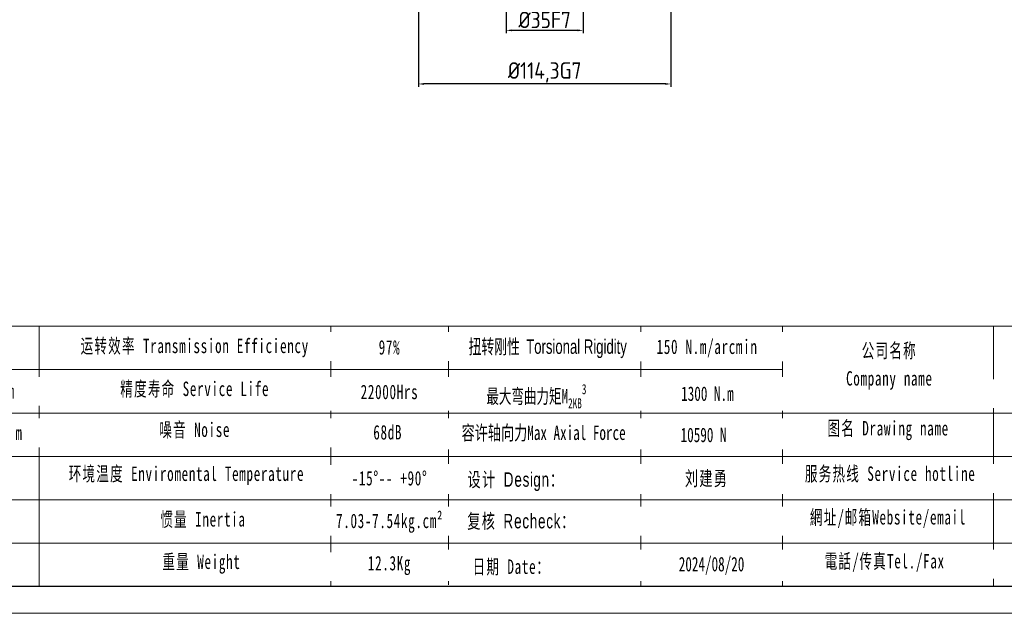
# Model space of a CAD drawing. Header units: millimetres. Extents: x 2152 to 3183, y 256 to 984.
# Tile 9 of 15: x 2508 to 2954, y 256 to 524. Entities that reach past the tile are written whole.
import ezdxf

# ---------------------------------------------------------------- set-up
doc = ezdxf.new("R2010")
doc.units = ezdxf.units.MM
doc.layers.add('6文字层', color=3, linetype='Continuous')
doc.layers.add('SLD-0', color=7, linetype='Continuous', lineweight=18)
doc.layers.add('图框_外框线', color=7, linetype='Continuous', lineweight=18)
doc.styles.add('工程字', font='gbenor.shx', dxfattribs={"bigfont": 'gbcbig.shx'})
doc.styles.add('标准', font='txt', dxfattribs={"width": 0.667})
doc.dimstyles.new('ISO-25', dxfattribs={"dimtxt": 2.5, "dimasz": 2.5, "dimexe": 1.25, "dimexo": 0.625, "dimtad": 1, "dimtxsty": 'Standard', "dimcen": 2.5, "dimadec": 0, "dimazin": 0, "dimtfac": 1, "dimtmove": 0, "dimatfit": 3, "dimfxl": 1, "dimarcsym": 0})

# ---------------------------------------------------------------- blocks, each defined once
blk = doc.blocks.new('*D28')
at = {"layer": '6文字层', "color": 0, "lineweight": -2}
for p, q in [((2728.22, 568.21), (2728.22, 518.34)), ((2763.22, 568.21), (2763.22, 518.34)), ((2760.72, 519.59), (2730.72, 519.59))]:
    blk.add_line(p, q, dxfattribs=at)
at = {"layer": '6文字层', "color": 0}
for points in [[(2730.72, 520.01), (2730.72, 519.18), (2728.22, 519.59)], [(2760.72, 519.18), (2760.72, 520.01), (2763.22, 519.59)]]:
    blk.add_solid(points, dxfattribs=at)
at = {"layer": 'Defpoints', "color": 0}
for p in [(2728.22, 568.84), (2763.22, 568.84), (2728.22, 519.59)]:
    blk.add_point(p, dxfattribs=at)
at = {"layer": '6文字层', "color": 0, "insert": (2745.72, 524.34), "char_height": 7.5, "attachment_point": 5, "style": '工程字'}
blk.add_mtext('%%C35F7', dxfattribs=at)
blk = doc.blocks.new('*D30')
at = {"layer": '6文字层', "color": 0, "lineweight": -2}
for p, q in [((2688.57, 543.21), (2688.57, 494.06)), ((2802.87, 543.21), (2802.87, 494.06)), ((2800.37, 495.31), (2691.07, 495.31))]:
    blk.add_line(p, q, dxfattribs=at)
at = {"layer": '6文字层', "color": 0}
for points in [[(2691.07, 495.73), (2691.07, 494.9), (2688.57, 495.31)], [(2800.37, 494.9), (2800.37, 495.73), (2802.87, 495.31)]]:
    blk.add_solid(points, dxfattribs=at)
at = {"layer": 'Defpoints', "color": 0}
for p in [(2688.57, 543.84), (2802.87, 543.84), (2688.57, 495.31)]:
    blk.add_point(p, dxfattribs=at)
at = {"layer": '6文字层', "color": 0, "insert": (2745.72, 500.53), "char_height": 7.5, "attachment_point": 5, "style": '工程字'}
blk.add_mtext('%%C114,3G7', dxfattribs=at)

msp = doc.modelspace()

# ---------------------------------------------------------------- linework, layer by layer
at = {"layer": 'SLD-0'}
for p, q in [((2516.618, 385.554), (2516.618, 267.81)), ((2648.818, 385.554), (2648.818, 267.796))]:
    msp.add_line(p, q, dxfattribs=at)
at = {"layer": '图框_外框线'}
for p, q in [((2243.557, 385.554), (3170.648, 385.554)), ((2702.123, 385.554), (2702.123, 268.45)), ((2789.233, 385.554), (2789.233, 267.796)), ((2853.446, 385.554), (2853.446, 267.796)), ((2949.171, 385.554), (2949.171, 267.796)), ((2332.402, 365.906), (2853.446, 365.906)), ((2243.557, 346.258), (3170.648, 346.258)), ((2332.402, 326.61), (3170.648, 326.61)), ((2332.402, 306.962), (3170.648, 306.962)), ((2332.402, 287.314), (3170.648, 287.314))]:
    msp.add_line(p, q, dxfattribs=at)
at = {"layer": '图框_外框线', "color": 3}
msp.add_lwpolyline([(2152.539, 255.53), (3182.914, 255.53), (3182.914, 984.152), (2152.539, 984.152)], close=True, dxfattribs=at)
at = {"layer": '图框_外框线', "color": 3, "lineweight": 25}
msp.add_lwpolyline([(2213.871, 267.796), (3170.648, 267.796), (3170.648, 971.886), (2213.871, 971.886)], close=True, dxfattribs=at)

# ---------------------------------------------------------------- texts
at = {"layer": 'SLD-0', "color": 1, "char_height": 6.5493, "attachment_point": 2, "line_spacing_factor": 1.15057, "style": '标准'}
for s, insert, width in [('\\T1.1;97%', (2675.416, 379.281), 83.75694), ('\\T1.1;公司名称\\PCompany name', (2901.916, 377.797), 83.75694), ('\\T1.1;22000Hrs', (2675.416, 359.096), 83.75694), ('\\T1.1;图名 Drawing name', (2901.378, 342.636), 83.75694), ('\\T1.1;噪音 Noise', (2587.161, 341.96), 111.29589), ('\\T1.1;68dB', (2674.609, 340.814), 83.75694), ('{\\T1.1;环境温度 Enviromental Temperature}', (2583.407, 322.026), 255.11295), ('\\T1.1;服务热线 Service hotline', (2902.307, 322.042), 83.75694), ('\\T1.1;-15%%D-- +90%%D', (2675.416, 319.987), 83.75694), ('\\T1.1;惯量 Inertia', (2590.916, 301.39), 111.29589), ('{\\T1.1;7.03-7.54kg.cm²}', (2675.416, 300.677), 83.75694), ('\\T1.1;網址/邮箱Website/email', (2901.287, 302.31), 83.75694), ('\\T1.1;重量 Weight', (2590.212, 282.16), 111.29589), ('\\T1.1;12.3Kg', (2675.416, 281.525), 83.75694), ('\\T1.1;電話/传真Tel./Fax', (2899.82, 282.424), 83.75694)]:
    msp.add_mtext(s, dxfattribs=dict(at, insert=insert, width=width))

# ---------------------------------------------------------------- dimensions: what is measured, and where the dimension line sits
at = {"layer": '6文字层'}
for base, p1, p2, text, picture, middle in [((2728.222, 519.595), (2763.222, 568.837), (2728.222, 568.837), '%%C<>F7', '*D28', (2745.722, 519.595)), ((2688.572, 495.315), (2802.872, 543.837), (2688.572, 543.837), '%%C<>G7', '*D30', (2745.722, 495.315))]:
    dim = msp.add_linear_dim(base=base, p1=p1, p2=p2, text=text, dimstyle='ISO-25', override={"dimtxt": 7.5, "dimgap": 1, "dimtxsty": '工程字'}, dxfattribs=at)
    dim.commit()
    dim.dimension.update_dxf_attribs({"geometry": picture, "text_midpoint": middle, "dimtype": 160})

# ---------------------------------------------------------------- next in the draw order: texts
at = {"layer": 'SLD-0', "color": 1, "char_height": 6.5493, "attachment_point": 2, "style": '标准', "bg_fill": 2}
for s, insert, width in [('{\\T1.1;150 N.m/arcmin}', (2819.331, 379.55), 83.75694), ('{\\fSimSun|b0|i0|c134|p2;\\T1.1;设计 \\fArial|b0|i0|c0|p34;Design\\fSimSun|b0|i0|c134|p2;：}', (2732.701, 319.414), 255.11295), ('{\\fSimSun|b0|i0|c134|p2;\\T1.1;复核 \\fArial|b0|i0|c0|p34;Recheck\\fSimSun|b0|i0|c134|p2;：}', (2735.193, 300.56), 255.11295), ('{\\T1.1;日期 Date：}', (2730.63, 279.924), 255.11295)]:
    msp.add_mtext(s, dxfattribs=dict(at, insert=insert, width=width))
at = {"layer": 'SLD-0', "color": 1, "char_height": 6.5493, "width": 255.11295, "attachment_point": 2, "line_spacing_factor": 1.15057, "style": '标准', "bg_fill": 2}
for s, insert in [('\\T1.1;450-650N·m', (2487.649, 359.372)), ('\\T1.1;1350-1950N·m', (2487.881, 340.56))]:
    msp.add_mtext(s, dxfattribs=dict(at, insert=insert))

# ---------------------------------------------------------------- next in the draw order: texts
at = {"layer": 'SLD-0', "color": 1, "char_height": 6.5493, "width": 111.29589, "attachment_point": 2, "line_spacing_factor": 1.15057, "style": '标准'}
for s, insert in [('\\T1.1;运转效率 Transmission Efficiency', (2587.161, 379.95)), ('\\T1.1;精度寿命 Service Life', (2587.161, 360.486))]:
    msp.add_mtext(s, dxfattribs=dict(at, insert=insert))
at = {"layer": 'SLD-0', "color": 1, "char_height": 6.5493, "width": 255.11295, "attachment_point": 2, "style": '标准', "bg_fill": 2}
for s, insert in [('{\\f宋体|b0|i0|c134|p2;容许轴向力Max Axial Force}', (2745.247, 340.591)), ('{\\fSimSun|b0|i0|c134|p2;\\T1.1;刘建勇 }', (2819.098, 319.895)), ('2024/08/20', (2821.353, 281.08))]:
    msp.add_mtext(s, dxfattribs=dict(at, insert=insert))

# ---------------------------------------------------------------- next in the draw order: texts
for s, insert in [('{\\f宋体|b0|i0|c134|p2;\\W0.65;扭转刚性 \\fArial|b0|i0|c0|p34;Torsional Rigidity}', (2747.104, 379.62)), ('{\\fSimSun|b1|i0|c134|p2;10590 N}', (2817.731, 339.613))]:
    msp.add_mtext(s, dxfattribs=dict(at, insert=insert))

# ---------------------------------------------------------------- next in the draw order: texts
at = {"layer": 'SLD-0', "color": 1, "insert": (2741.974, 359.356), "char_height": 6.5493, "width": 255.11295, "attachment_point": 2, "style": '标准', "bg_fill": 2}
msp.add_mtext('\\A1;最大弯曲力矩M{\\H0.7x;\\S^ 2KB;}{\\H0.7x;\\S3^ ;}', dxfattribs=at)

# ---------------------------------------------------------------- next in the draw order: texts
at = {"layer": 'SLD-0', "color": 1, "insert": (2819.466, 358.297), "char_height": 6.5493, "width": 255.11295, "attachment_point": 2, "style": '标准', "bg_fill": 2}
msp.add_mtext('{\\fSimSun|b1|i0|c134|p2;1300 N.m}', dxfattribs=at)

doc.saveas('drawing.dxf')
